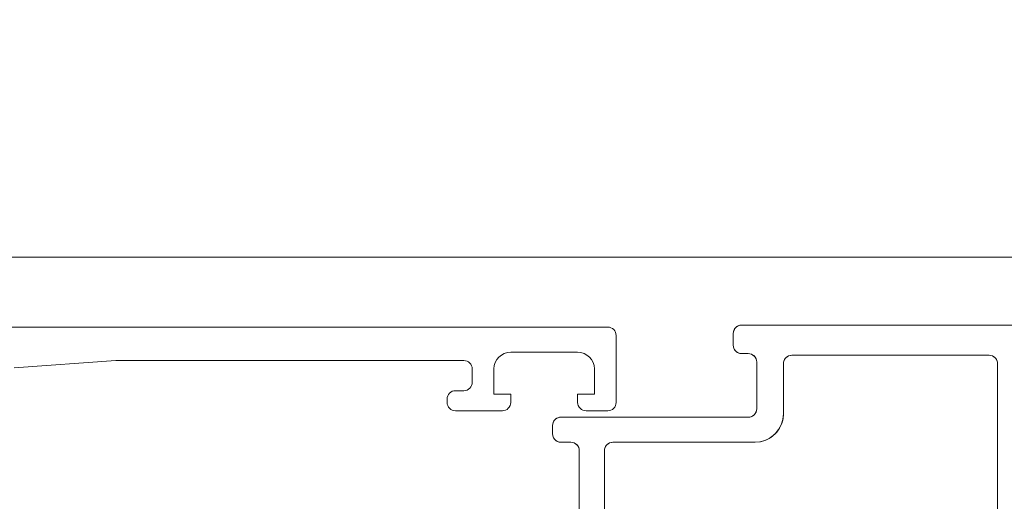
# Model space of a CAD drawing. Header units: metres. Extents: x 69 to 122.5, y -21.4 to -4.6.
# Tile 27 of 250: x 72.3284 to 72.3872, y -17.853 to -17.8243. Entities that reach past the tile are written whole.
import ezdxf

# ---------------------------------------------------------------- set-up
doc = ezdxf.new("R2010")
doc.units = ezdxf.units.M
doc.header["$LTSCALE"] = 0.02
doc.layers.add('014_Fassadenarbeiten-000 Aufsicht Betonfertigteile', color=7, linetype='Continuous', lineweight=9, true_color=0xc0c0c0)
doc.layers.add('030_Sonnenschutzarbeiten-außen', color=7, linetype='Continuous', lineweight=5)
doc.layers.add('032_Metallarbeiten-Fenster', color=7, linetype='Continuous', lineweight=5)

msp = doc.modelspace()

# ---------------------------------------------------------------- linework, layer by layer
at = {"layer": '014_Fassadenarbeiten-000 Aufsicht Betonfertigteile', "color": 252, "lineweight": 18, "true_color": 0x888888}
msp.add_lwpolyline([(74.82, -17.83844), (72.12, -17.83844), (72.12, -17.35244), (74.82, -17.35244)], close=True, dxfattribs=at)
at = {"layer": '030_Sonnenschutzarbeiten-außen', "color": 8, "linetype": 'Continuous', "lineweight": 5, "true_color": 0x808080}
msp.add_line((72.1905, -17.83844), (73.47, -17.83844), dxfattribs=at)
at = {"layer": '032_Metallarbeiten-Fenster', "lineweight": 5}
for points in [[(72.26, -17.842627), (72.3635, -17.842627), (72.363597, -17.842637), (72.363691, -17.842665), (72.363778, -17.842711), (72.363853, -17.842774), (72.363916, -17.842849), (72.363962, -17.842936), (72.36399, -17.84303), (72.364, -17.843127), (72.364, -17.847127), (72.36399, -17.847225), (72.363962, -17.847319), (72.363916, -17.847405), (72.363853, -17.847481), (72.363778, -17.847543), (72.363691, -17.847589), (72.363597, -17.847618), (72.3635, -17.847627), (72.3622, -17.847627), (72.362102, -17.847618), (72.362008, -17.847589), (72.361922, -17.847543), (72.361846, -17.847481), (72.361784, -17.847405), (72.361738, -17.847319), (72.361709, -17.847225), (72.3617, -17.847127), (72.3617, -17.846627), (72.3627, -17.846627), (72.3627, -17.845127), (72.362681, -17.844932), (72.362624, -17.844744), (72.362531, -17.844572), (72.362407, -17.84442), (72.362255, -17.844296), (72.362083, -17.844203), (72.361895, -17.844146), (72.3617, -17.844127), (72.3577, -17.844127), (72.357505, -17.844146), (72.357317, -17.844203), (72.357144, -17.844296), (72.356993, -17.84442), (72.356868, -17.844572), (72.356776, -17.844744), (72.356719, -17.844932), (72.3567, -17.845127), (72.3567, -17.846627), (72.3577, -17.846627), (72.3577, -17.847127), (72.35769, -17.847225), (72.357662, -17.847319), (72.357616, -17.847405), (72.357553, -17.847481), (72.357478, -17.847543), (72.357391, -17.847589), (72.357297, -17.847618), (72.3572, -17.847627), (72.3544, -17.847627), (72.354302, -17.847618), (72.354208, -17.847589), (72.354122, -17.847543), (72.354046, -17.847481), (72.353984, -17.847405), (72.353938, -17.847319), (72.353909, -17.847225), (72.3539, -17.847127), (72.3539, -17.846927), (72.353909, -17.84683), (72.353938, -17.846736), (72.353984, -17.846649), (72.354046, -17.846574), (72.354122, -17.846511), (72.354208, -17.846465), (72.354302, -17.846437), (72.3544, -17.846427), (72.3549, -17.846427), (72.354997, -17.846418), (72.355091, -17.846389), (72.355178, -17.846343), (72.355253, -17.846281), (72.355316, -17.846205), (72.355362, -17.846119), (72.35539, -17.846025), (72.3554, -17.845927), (72.3554, -17.845127), (72.35539, -17.84503), (72.355362, -17.844936), (72.355316, -17.844849), (72.355253, -17.844774), (72.355178, -17.844711), (72.355091, -17.844665), (72.354997, -17.844637), (72.3549, -17.844627), (72.3341, -17.844627), (72.328029, -17.845061)], [(72.3618, -17.855311), (72.3618, -17.850011), (72.3618, -17.850011), (72.361792, -17.849924), (72.36177, -17.84984), (72.361733, -17.849761), (72.361683, -17.84969), (72.361621, -17.849628), (72.36155, -17.849578), (72.361471, -17.849541), (72.361387, -17.849519), (72.3613, -17.849511), (72.3607, -17.849511), (72.3607, -17.849511), (72.360613, -17.849504), (72.360529, -17.849481), (72.36045, -17.849444), (72.360379, -17.849394), (72.360317, -17.849333), (72.360267, -17.849261), (72.36023, -17.849182), (72.360208, -17.849098), (72.3602, -17.849011), (72.3602, -17.848511), (72.3602, -17.848511), (72.360208, -17.848424), (72.36023, -17.84834), (72.360267, -17.848261), (72.360317, -17.84819), (72.360379, -17.848128), (72.36045, -17.848078), (72.360529, -17.848041), (72.360613, -17.848019), (72.3607, -17.848011), (72.3719, -17.848011), (72.3719, -17.848011), (72.371987, -17.848004), (72.372071, -17.847981), (72.37215, -17.847944), (72.372221, -17.847894), (72.372283, -17.847833), (72.372333, -17.847761), (72.37237, -17.847682), (72.372392, -17.847598), (72.3724, -17.847511), (72.3724, -17.844711), (72.3724, -17.844711), (72.372392, -17.844624), (72.37237, -17.84454), (72.372333, -17.844461), (72.372283, -17.84439), (72.372221, -17.844328), (72.37215, -17.844278), (72.372071, -17.844241), (72.371987, -17.844219), (72.3719, -17.844211), (72.3715, -17.844211), (72.3715, -17.844211), (72.371413, -17.844204), (72.371329, -17.844181), (72.37125, -17.844144), (72.371179, -17.844094), (72.371117, -17.844033), (72.371067, -17.843961), (72.37103, -17.843882), (72.371008, -17.843798), (72.371, -17.843711), (72.371, -17.843011), (72.371, -17.843011), (72.371008, -17.842924), (72.37103, -17.84284), (72.371067, -17.842761), (72.371117, -17.84269), (72.371179, -17.842628), (72.37125, -17.842578), (72.371329, -17.842541), (72.371413, -17.842519), (72.3715, -17.842511), (72.4165, -17.842511)], [(72.3868, -17.855311), (72.3868, -17.844811), (72.3868, -17.844811), (72.386792, -17.844724), (72.38677, -17.84464), (72.386733, -17.844561), (72.386683, -17.84449), (72.386621, -17.844428), (72.38655, -17.844378), (72.386471, -17.844341), (72.386387, -17.844319), (72.3863, -17.844311), (72.3745, -17.844311), (72.3745, -17.844311), (72.374413, -17.844319), (72.374329, -17.844341), (72.37425, -17.844378), (72.374179, -17.844428), (72.374117, -17.84449), (72.374067, -17.844561), (72.37403, -17.84464), (72.374008, -17.844724), (72.374, -17.844811), (72.374, -17.847811), (72.374, -17.847811), (72.373974, -17.848106), (72.373898, -17.848393), (72.373772, -17.848661), (72.373602, -17.848904), (72.373393, -17.849114), (72.37315, -17.849283), (72.372881, -17.849409), (72.372595, -17.849485), (72.3723, -17.849511), (72.3638, -17.849511), (72.3638, -17.849511), (72.363713, -17.849519), (72.363629, -17.849541), (72.36355, -17.849578), (72.363479, -17.849628), (72.363417, -17.84969), (72.363367, -17.849761), (72.36333, -17.84984), (72.363308, -17.849924), (72.3633, -17.850011), (72.3633, -17.855311)]]:
    msp.add_lwpolyline(points, dxfattribs=at)
at = {"layer": '032_Metallarbeiten-Fenster', "linetype": 'Continuous', "lineweight": 5}
for points in [[(72.3618, -17.855311), (72.3618, -17.850011), (72.36179, -17.849914), (72.361762, -17.84982), (72.361716, -17.849733), (72.361654, -17.849658), (72.361578, -17.849596), (72.361491, -17.849549), (72.361398, -17.849521), (72.3613, -17.849511), (72.3607, -17.849511), (72.360603, -17.849502), (72.360509, -17.849473), (72.360422, -17.849427), (72.360347, -17.849365), (72.360284, -17.849289), (72.360238, -17.849203), (72.36021, -17.849109), (72.3602, -17.849011), (72.3602, -17.848511), (72.36021, -17.848414), (72.360238, -17.84832), (72.360284, -17.848233), (72.360347, -17.848158), (72.360422, -17.848096), (72.360509, -17.848049), (72.360603, -17.848021), (72.3607, -17.848011), (72.3719, -17.848011), (72.371998, -17.848002), (72.372091, -17.847973), (72.372178, -17.847927), (72.372254, -17.847865), (72.372316, -17.847789), (72.372362, -17.847703), (72.37239, -17.847609), (72.3724, -17.847511), (72.3724, -17.844711), (72.37239, -17.844614), (72.372362, -17.84452), (72.372316, -17.844433), (72.372254, -17.844358), (72.372178, -17.844296), (72.372091, -17.844249), (72.371998, -17.844221), (72.3719, -17.844211), (72.3715, -17.844211), (72.371403, -17.844202), (72.371309, -17.844173), (72.371222, -17.844127), (72.371147, -17.844065), (72.371084, -17.843989), (72.371038, -17.843903), (72.37101, -17.843809), (72.371, -17.843711), (72.371, -17.843011), (72.37101, -17.842914), (72.371038, -17.84282), (72.371084, -17.842733), (72.371147, -17.842658), (72.371222, -17.842596), (72.371309, -17.842549), (72.371403, -17.842521), (72.3715, -17.842511), (72.4165, -17.842511)], [(72.3868, -17.855311), (72.3868, -17.844811), (72.38679, -17.844714), (72.386762, -17.84462), (72.386716, -17.844533), (72.386654, -17.844458), (72.386578, -17.844396), (72.386491, -17.844349), (72.386398, -17.844321), (72.3863, -17.844311), (72.3745, -17.844311), (72.374403, -17.844321), (72.374309, -17.844349), (72.374222, -17.844396), (72.374147, -17.844458), (72.374084, -17.844533), (72.374038, -17.84462), (72.37401, -17.844714), (72.374, -17.844811), (72.374, -17.847811), (72.373967, -17.848143), (72.373871, -17.848462), (72.373714, -17.848756), (72.373502, -17.849013), (72.373245, -17.849225), (72.372951, -17.849382), (72.372632, -17.849479), (72.3723, -17.849511), (72.3638, -17.849511), (72.363703, -17.849521), (72.363609, -17.849549), (72.363522, -17.849596), (72.363447, -17.849658), (72.363384, -17.849733), (72.363338, -17.84982), (72.36331, -17.849914), (72.3633, -17.850011), (72.3633, -17.855311)]]:
    msp.add_lwpolyline(points, dxfattribs=at)

doc.saveas('drawing.dxf')
